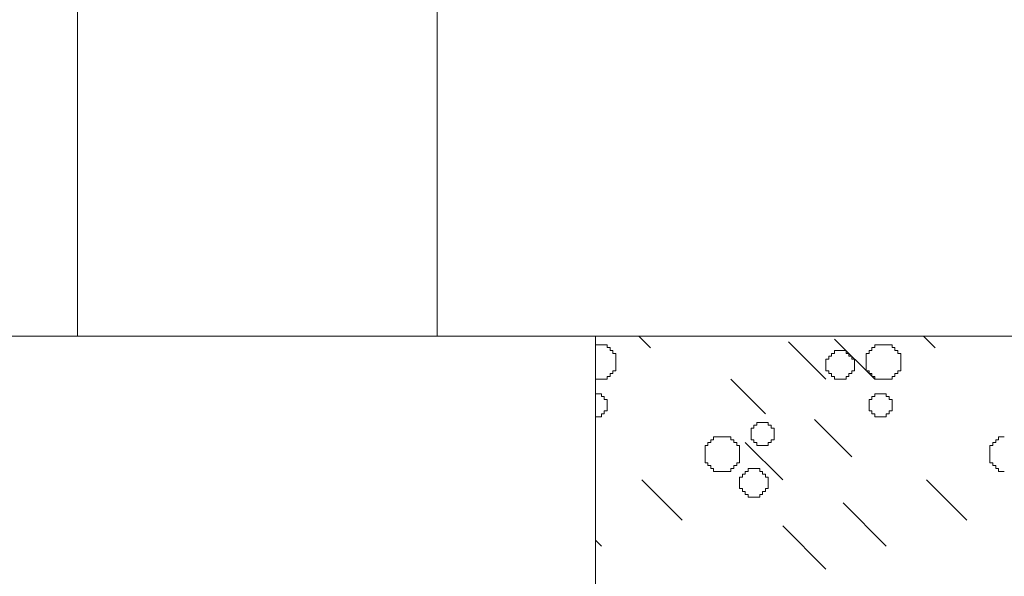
# Model space of a CAD drawing. Header units: millimetres. Extents: x -2274 to 12297, y -16157 to 26321.
# Tile 213 of 256: x -1493 to -1425, y 284 to 323. Entities that reach past the tile are written whole.
import ezdxf

# ---------------------------------------------------------------- set-up
doc = ezdxf.new("R2010")
doc.units = ezdxf.units.MM
doc.layers.add('- niebieska cienka - izolacja', color=120, linetype='Continuous')
doc.layers.add('- niebieska gruba', color=161, linetype='Continuous')
doc.layers.add('-ŚCIANY NOŚNE', color=4, linetype='Continuous', lineweight=53)

msp = doc.modelspace()

# ---------------------------------------------------------------- linework, layer by layer
at = {"layer": '- niebieska cienka - izolacja', "color": 253, "linetype": 'Continuous', "lineweight": 13}
for p, q in [((-1450.002, 301), (-1449.195, 300.193)), ((-1450.002, 301), (-1449.195, 300.193)), ((-1444.402, 301), (-1444.397, 300.995)), ((-1444.402, 301), (-1444.397, 300.995)), ((-1439.597, 300.595), (-1436.997, 297.995)), ((-1439.597, 300.595), (-1436.997, 297.995)), ((-1436.395, 300.793), (-1433.595, 297.993)), ((-1436.395, 300.793), (-1433.595, 297.993)), ((-1430.202, 301), (-1429.395, 300.193)), ((-1430.202, 301), (-1429.395, 300.193)), ((-1424.602, 301), (-1424.597, 300.995)), ((-1424.602, 301), (-1424.597, 300.995)), ((-1453, 300.394), (-1452.995, 300.394)), ((-1452.995, 300.394), (-1452.795, 300.394)), ((-1452.795, 300.394), (-1452.595, 300.394)), ((-1452.595, 300.394), (-1452.395, 300.394)), ((-1452.395, 300.394), (-1452.195, 300.394)), ((-1452.195, 300.194), (-1452.195, 300.394)), ((-1452.195, 300.194), (-1451.995, 300.194)), ((-1451.995, 299.994), (-1451.995, 300.194)), ((-1451.995, 299.994), (-1451.795, 299.994)), ((-1451.795, 299.794), (-1451.795, 299.994)), ((-1451.795, 299.794), (-1451.595, 299.794)), ((-1451.595, 299.594), (-1451.595, 299.794)), ((-1436.595, 299.794), (-1436.395, 299.794)), ((-1436.595, 299.594), (-1436.595, 299.794)), ((-1436.395, 299.994), (-1436.195, 299.994)), ((-1436.395, 299.794), (-1436.395, 299.994)), ((-1436.195, 299.994), (-1435.995, 299.994)), ((-1435.995, 299.994), (-1435.795, 299.994)), ((-1435.795, 299.994), (-1435.595, 299.994)), ((-1435.595, 299.794), (-1435.595, 299.994)), ((-1435.595, 299.794), (-1435.395, 299.794)), ((-1435.395, 299.594), (-1435.395, 299.794)), ((-1434.195, 299.594), (-1434.195, 299.794)), ((-1434.195, 299.794), (-1433.995, 299.794)), ((-1433.995, 299.794), (-1433.995, 299.994)), ((-1433.995, 299.994), (-1433.795, 299.994)), ((-1433.795, 299.994), (-1433.795, 300.194)), ((-1433.795, 300.194), (-1433.595, 300.194)), ((-1433.595, 300.194), (-1433.595, 300.394)), ((-1433.595, 300.394), (-1433.395, 300.394)), ((-1433.395, 300.394), (-1433.195, 300.394)), ((-1433.195, 300.394), (-1432.995, 300.394)), ((-1432.995, 300.394), (-1432.795, 300.394)), ((-1432.795, 300.394), (-1432.595, 300.394)), ((-1432.595, 300.394), (-1432.395, 300.394)), ((-1432.395, 300.194), (-1432.395, 300.394)), ((-1432.395, 300.194), (-1432.195, 300.194)), ((-1432.195, 299.994), (-1432.195, 300.194)), ((-1432.195, 299.994), (-1431.995, 299.994)), ((-1431.995, 299.794), (-1431.995, 299.994)), ((-1431.995, 299.794), (-1431.795, 299.794)), ((-1431.795, 299.594), (-1431.795, 299.794)), ((-1451.595, 299.394), (-1451.595, 299.594)), ((-1451.595, 299.194), (-1451.595, 299.394)), ((-1451.595, 298.994), (-1451.595, 299.194)), ((-1436.995, 299.394), (-1436.795, 299.394)), ((-1436.995, 299.194), (-1436.995, 299.394)), ((-1436.995, 298.994), (-1436.995, 299.194)), ((-1436.795, 299.394), (-1436.795, 299.594)), ((-1436.795, 299.594), (-1436.595, 299.594)), ((-1435.395, 299.594), (-1435.195, 299.594)), ((-1435.195, 299.394), (-1435.195, 299.594)), ((-1435.195, 299.394), (-1434.995, 299.394)), ((-1434.995, 299.194), (-1434.995, 299.394)), ((-1434.995, 298.994), (-1434.995, 299.194)), ((-1434.195, 299.394), (-1434.195, 299.594)), ((-1434.195, 299.194), (-1434.195, 299.394)), ((-1434.195, 298.994), (-1434.195, 299.194)), ((-1431.795, 299.394), (-1431.795, 299.594)), ((-1431.795, 299.194), (-1431.795, 299.394)), ((-1431.795, 298.994), (-1431.795, 299.194)), ((-1451.995, 298.394), (-1451.795, 298.394)), ((-1451.995, 298.194), (-1451.995, 298.394)), ((-1451.795, 298.594), (-1451.595, 298.594)), ((-1451.795, 298.394), (-1451.795, 298.594)), ((-1451.595, 298.794), (-1451.595, 298.994)), ((-1451.595, 298.594), (-1451.595, 298.794)), ((-1436.995, 298.794), (-1436.995, 298.994)), ((-1436.995, 298.594), (-1436.995, 298.794)), ((-1436.995, 298.594), (-1436.795, 298.594)), ((-1436.795, 298.394), (-1436.795, 298.594)), ((-1436.795, 298.394), (-1436.595, 298.394)), ((-1436.595, 298.194), (-1436.595, 298.394)), ((-1435.395, 298.194), (-1435.395, 298.394)), ((-1435.395, 298.394), (-1435.195, 298.394)), ((-1435.195, 298.394), (-1435.195, 298.594)), ((-1435.195, 298.594), (-1434.995, 298.594)), ((-1434.995, 298.794), (-1434.995, 298.994)), ((-1434.995, 298.594), (-1434.995, 298.794)), ((-1434.195, 298.794), (-1434.195, 298.994)), ((-1434.195, 298.594), (-1434.195, 298.794)), ((-1434.195, 298.594), (-1433.995, 298.594)), ((-1433.995, 298.394), (-1433.995, 298.594)), ((-1433.995, 298.394), (-1433.795, 298.394)), ((-1433.795, 298.194), (-1433.795, 298.394)), ((-1432.195, 298.394), (-1431.995, 298.394)), ((-1432.195, 298.194), (-1432.195, 298.394)), ((-1431.995, 298.594), (-1431.795, 298.594)), ((-1431.995, 298.394), (-1431.995, 298.594)), ((-1431.795, 298.794), (-1431.795, 298.994)), ((-1431.795, 298.594), (-1431.795, 298.794)), ((-1453, 297.994), (-1452.995, 297.994)), ((-1452.995, 297.994), (-1452.795, 297.994)), ((-1452.795, 297.994), (-1452.595, 297.994)), ((-1452.595, 297.994), (-1452.395, 297.994)), ((-1452.395, 297.994), (-1452.195, 297.994)), ((-1452.195, 298.194), (-1451.995, 298.194)), ((-1452.195, 297.994), (-1452.195, 298.194)), ((-1443.595, 297.993), (-1441.195, 295.593)), ((-1443.595, 297.993), (-1441.195, 295.593)), ((-1436.595, 298.194), (-1436.395, 298.194)), ((-1436.395, 297.994), (-1436.395, 298.194)), ((-1436.395, 297.994), (-1436.195, 297.994)), ((-1436.195, 297.994), (-1435.995, 297.994)), ((-1435.995, 297.994), (-1435.795, 297.994)), ((-1435.795, 297.994), (-1435.595, 297.994)), ((-1435.595, 297.994), (-1435.595, 298.194)), ((-1435.595, 298.194), (-1435.395, 298.194)), ((-1433.795, 298.194), (-1433.595, 298.194)), ((-1433.595, 297.994), (-1433.595, 298.194)), ((-1433.595, 297.994), (-1433.395, 297.994)), ((-1433.395, 297.994), (-1433.195, 297.994)), ((-1433.195, 297.994), (-1432.995, 297.994)), ((-1432.995, 297.994), (-1432.795, 297.994)), ((-1432.795, 297.994), (-1432.595, 297.994)), ((-1432.595, 297.994), (-1432.395, 297.994)), ((-1432.395, 298.194), (-1432.195, 298.194)), ((-1432.395, 297.994), (-1432.395, 298.194)), ((-1453, 296.994), (-1452.995, 296.994)), ((-1452.995, 296.994), (-1452.795, 296.994)), ((-1452.795, 296.994), (-1452.595, 296.994)), ((-1452.595, 296.794), (-1452.595, 296.994)), ((-1433.595, 296.794), (-1433.595, 296.994)), ((-1433.595, 296.994), (-1433.395, 296.994)), ((-1433.395, 296.994), (-1433.195, 296.994)), ((-1433.195, 296.994), (-1432.995, 296.994)), ((-1432.995, 296.994), (-1432.795, 296.994)), ((-1432.795, 296.794), (-1432.795, 296.994)), ((-1452.595, 296.794), (-1452.395, 296.794)), ((-1452.395, 296.594), (-1452.395, 296.794)), ((-1452.395, 296.594), (-1452.195, 296.594)), ((-1452.195, 296.394), (-1452.195, 296.594)), ((-1452.195, 296.194), (-1452.195, 296.394)), ((-1433.995, 296.394), (-1433.995, 296.594)), ((-1433.995, 296.594), (-1433.795, 296.594)), ((-1433.995, 296.194), (-1433.995, 296.394)), ((-1433.795, 296.794), (-1433.595, 296.794)), ((-1433.795, 296.594), (-1433.795, 296.794)), ((-1432.795, 296.794), (-1432.595, 296.794)), ((-1432.595, 296.594), (-1432.595, 296.794)), ((-1432.595, 296.594), (-1432.395, 296.594)), ((-1432.395, 296.394), (-1432.395, 296.594)), ((-1432.395, 296.194), (-1432.395, 296.394)), ((-1452.395, 295.794), (-1452.195, 295.794)), ((-1452.395, 295.594), (-1452.395, 295.794)), ((-1452.195, 295.994), (-1452.195, 296.194)), ((-1452.195, 295.794), (-1452.195, 295.994)), ((-1433.995, 295.994), (-1433.995, 296.194)), ((-1433.995, 295.794), (-1433.995, 295.994)), ((-1433.995, 295.794), (-1433.795, 295.794)), ((-1433.795, 295.594), (-1433.795, 295.794)), ((-1432.595, 295.794), (-1432.395, 295.794)), ((-1432.595, 295.594), (-1432.595, 295.794)), ((-1432.395, 295.994), (-1432.395, 296.194)), ((-1432.395, 295.794), (-1432.395, 295.994)), ((-1453, 295.394), (-1452.995, 295.394)), ((-1452.995, 295.394), (-1452.795, 295.394)), ((-1452.795, 295.394), (-1452.595, 295.394)), ((-1452.595, 295.594), (-1452.395, 295.594)), ((-1452.595, 295.394), (-1452.595, 295.594)), ((-1441.795, 294.794), (-1441.795, 294.994)), ((-1441.795, 294.994), (-1441.595, 294.994)), ((-1441.595, 294.994), (-1441.395, 294.994)), ((-1441.395, 294.994), (-1441.195, 294.994)), ((-1441.195, 294.994), (-1440.995, 294.994)), ((-1440.995, 294.794), (-1440.995, 294.994)), ((-1437.797, 295.195), (-1435.197, 292.595)), ((-1437.797, 295.195), (-1435.197, 292.595)), ((-1433.795, 295.594), (-1433.595, 295.594)), ((-1433.595, 295.394), (-1433.595, 295.594)), ((-1433.595, 295.394), (-1433.395, 295.394)), ((-1433.395, 295.394), (-1433.195, 295.394)), ((-1433.195, 295.394), (-1432.995, 295.394)), ((-1432.995, 295.394), (-1432.795, 295.394)), ((-1432.795, 295.594), (-1432.595, 295.594)), ((-1432.795, 295.394), (-1432.795, 295.594)), ((-1442.195, 294.394), (-1442.195, 294.594)), ((-1442.195, 294.594), (-1441.995, 294.594)), ((-1442.195, 294.194), (-1442.195, 294.394)), ((-1441.995, 294.794), (-1441.795, 294.794)), ((-1441.995, 294.594), (-1441.995, 294.794)), ((-1440.995, 294.794), (-1440.795, 294.794)), ((-1440.795, 294.594), (-1440.795, 294.794)), ((-1440.795, 294.594), (-1440.595, 294.594)), ((-1440.595, 294.394), (-1440.595, 294.594)), ((-1440.595, 294.194), (-1440.595, 294.394)), ((-1445.195, 293.394), (-1445.195, 293.594)), ((-1445.195, 293.594), (-1444.995, 293.594)), ((-1444.995, 293.594), (-1444.995, 293.794)), ((-1444.995, 293.794), (-1444.795, 293.794)), ((-1444.795, 293.794), (-1444.795, 293.994)), ((-1444.795, 293.994), (-1444.595, 293.994)), ((-1444.595, 293.994), (-1444.395, 293.994)), ((-1444.395, 293.994), (-1444.195, 293.994)), ((-1444.195, 293.994), (-1443.995, 293.994)), ((-1443.995, 293.994), (-1443.795, 293.994)), ((-1443.795, 293.994), (-1443.595, 293.994)), ((-1443.595, 293.794), (-1443.595, 293.994)), ((-1443.595, 293.794), (-1443.395, 293.794)), ((-1443.395, 293.594), (-1443.395, 293.794)), ((-1443.395, 293.594), (-1443.195, 293.594)), ((-1443.195, 293.394), (-1443.195, 293.594)), ((-1442.597, 293.595), (-1439.997, 290.995)), ((-1442.597, 293.595), (-1439.997, 290.995)), ((-1442.195, 293.994), (-1442.195, 294.194)), ((-1442.195, 293.794), (-1442.195, 293.994)), ((-1442.195, 293.794), (-1441.995, 293.794)), ((-1441.995, 293.594), (-1441.995, 293.794)), ((-1441.995, 293.594), (-1441.795, 293.594)), ((-1441.795, 293.394), (-1441.795, 293.594)), ((-1440.995, 293.594), (-1440.795, 293.594)), ((-1440.995, 293.394), (-1440.995, 293.594)), ((-1440.795, 293.794), (-1440.595, 293.794)), ((-1440.795, 293.594), (-1440.795, 293.794)), ((-1440.595, 293.994), (-1440.595, 294.194)), ((-1440.595, 293.794), (-1440.595, 293.994)), ((-1425.395, 293.394), (-1425.395, 293.594)), ((-1425.395, 293.594), (-1425.195, 293.594)), ((-1425.195, 293.594), (-1425.195, 293.794)), ((-1425.195, 293.794), (-1424.995, 293.794)), ((-1424.995, 293.794), (-1424.995, 293.994)), ((-1424.995, 293.994), (-1424.795, 293.994)), ((-1424.795, 293.994), (-1424.595, 293.994)), ((-1445.395, 293.194), (-1445.395, 293.394)), ((-1445.395, 293.394), (-1445.195, 293.394)), ((-1445.395, 292.994), (-1445.395, 293.194)), ((-1445.395, 292.794), (-1445.395, 292.994)), ((-1443.195, 293.394), (-1442.995, 293.394)), ((-1442.995, 293.194), (-1442.995, 293.394)), ((-1442.995, 292.994), (-1442.995, 293.194)), ((-1442.995, 292.794), (-1442.995, 292.994)), ((-1441.795, 293.394), (-1441.595, 293.394)), ((-1441.595, 293.394), (-1441.395, 293.394)), ((-1441.395, 293.394), (-1441.195, 293.394)), ((-1441.195, 293.394), (-1440.995, 293.394)), ((-1425.595, 293.194), (-1425.595, 293.394)), ((-1425.595, 293.394), (-1425.395, 293.394)), ((-1425.595, 292.994), (-1425.595, 293.194)), ((-1425.595, 292.794), (-1425.595, 292.994)), ((-1445.395, 292.594), (-1445.395, 292.794)), ((-1445.395, 292.394), (-1445.395, 292.594)), ((-1445.395, 292.194), (-1445.395, 292.394)), ((-1442.995, 292.594), (-1442.995, 292.794)), ((-1442.995, 292.394), (-1442.995, 292.594)), ((-1442.995, 292.194), (-1442.995, 292.394)), ((-1425.595, 292.594), (-1425.595, 292.794)), ((-1425.595, 292.394), (-1425.595, 292.594)), ((-1425.595, 292.194), (-1425.595, 292.394)), ((-1445.395, 292.194), (-1445.195, 292.194)), ((-1445.195, 291.994), (-1445.195, 292.194)), ((-1445.195, 291.994), (-1444.995, 291.994)), ((-1444.995, 291.794), (-1444.995, 291.994)), ((-1444.995, 291.794), (-1444.795, 291.794)), ((-1444.795, 291.594), (-1444.795, 291.794)), ((-1444.795, 291.594), (-1444.595, 291.594)), ((-1444.595, 291.594), (-1444.395, 291.594)), ((-1444.395, 291.594), (-1444.195, 291.594)), ((-1444.195, 291.594), (-1443.995, 291.594)), ((-1443.995, 291.594), (-1443.795, 291.594)), ((-1443.795, 291.594), (-1443.595, 291.594)), ((-1443.595, 291.794), (-1443.395, 291.794)), ((-1443.595, 291.594), (-1443.595, 291.794)), ((-1443.395, 291.994), (-1443.195, 291.994)), ((-1443.395, 291.794), (-1443.395, 291.994)), ((-1443.195, 292.194), (-1442.995, 292.194)), ((-1443.195, 291.994), (-1443.195, 292.194)), ((-1442.595, 291.594), (-1442.395, 291.594)), ((-1442.595, 291.394), (-1442.595, 291.594)), ((-1442.395, 291.794), (-1442.195, 291.794)), ((-1442.395, 291.594), (-1442.395, 291.794)), ((-1442.195, 291.794), (-1441.995, 291.794)), ((-1441.995, 291.794), (-1441.795, 291.794)), ((-1441.795, 291.794), (-1441.595, 291.794)), ((-1441.595, 291.594), (-1441.595, 291.794)), ((-1441.595, 291.594), (-1441.395, 291.594)), ((-1441.395, 291.394), (-1441.395, 291.594)), ((-1425.595, 292.194), (-1425.395, 292.194)), ((-1425.395, 291.994), (-1425.395, 292.194)), ((-1425.395, 291.994), (-1425.195, 291.994)), ((-1425.195, 291.794), (-1425.195, 291.994)), ((-1425.195, 291.794), (-1424.995, 291.794)), ((-1424.995, 291.594), (-1424.995, 291.794)), ((-1424.995, 291.594), (-1424.795, 291.594)), ((-1424.795, 291.594), (-1424.595, 291.594)), ((-1449.795, 290.993), (-1446.995, 288.193)), ((-1449.795, 290.993), (-1446.995, 288.193)), ((-1442.995, 291.194), (-1442.795, 291.194)), ((-1442.995, 290.994), (-1442.995, 291.194)), ((-1442.995, 290.794), (-1442.995, 290.994)), ((-1442.795, 291.194), (-1442.795, 291.394)), ((-1442.795, 291.394), (-1442.595, 291.394)), ((-1441.395, 291.394), (-1441.195, 291.394)), ((-1441.195, 291.194), (-1441.195, 291.394)), ((-1441.195, 291.194), (-1440.995, 291.194)), ((-1440.995, 290.994), (-1440.995, 291.194)), ((-1440.995, 290.794), (-1440.995, 290.994)), ((-1429.995, 290.993), (-1427.195, 288.193)), ((-1429.995, 290.993), (-1427.195, 288.193)), ((-1442.995, 290.594), (-1442.995, 290.794)), ((-1442.995, 290.394), (-1442.995, 290.594)), ((-1442.995, 290.394), (-1442.795, 290.394)), ((-1442.795, 290.194), (-1442.795, 290.394)), ((-1442.795, 290.194), (-1442.595, 290.194)), ((-1442.595, 289.994), (-1442.595, 290.194)), ((-1441.395, 289.994), (-1441.395, 290.194)), ((-1441.395, 290.194), (-1441.195, 290.194)), ((-1441.195, 290.194), (-1441.195, 290.394)), ((-1441.195, 290.394), (-1440.995, 290.394)), ((-1440.995, 290.594), (-1440.995, 290.794)), ((-1440.995, 290.394), (-1440.995, 290.594)), ((-1442.595, 289.994), (-1442.395, 289.994)), ((-1442.395, 289.794), (-1442.395, 289.994)), ((-1442.395, 289.794), (-1442.195, 289.794)), ((-1442.195, 289.794), (-1441.995, 289.794)), ((-1441.995, 289.794), (-1441.795, 289.794)), ((-1441.795, 289.794), (-1441.595, 289.794)), ((-1441.595, 289.794), (-1441.595, 289.994)), ((-1441.595, 289.994), (-1441.395, 289.994)), ((-1435.795, 289.393), (-1432.795, 286.393)), ((-1435.795, 289.393), (-1432.795, 286.393)), ((-1439.995, 287.793), (-1436.995, 284.793)), ((-1439.995, 287.793), (-1436.995, 284.793)), ((-1453, 286.798), (-1452.595, 286.393)), ((-1453, 286.798), (-1452.595, 286.393))]:
    msp.add_line(p, q, dxfattribs=at)
at = {"layer": '- niebieska gruba', "color": 253, "lineweight": 13}
msp.add_line((-1453, 301), (-1375, 301), dxfattribs=at)
at = {"layer": '-ŚCIANY NOŚNE', "color": 253, "lineweight": 13}
for p, q in [((-1489, 396), (-1489, 301)), ((-1464, 371), (-1464, 301)), ((-2181, 301), (-1464, 301)), ((-1464, 301), (-1453, 301)), ((-1453, 301), (-1453, 282))]:
    msp.add_line(p, q, dxfattribs=at)

doc.saveas('drawing.dxf')
